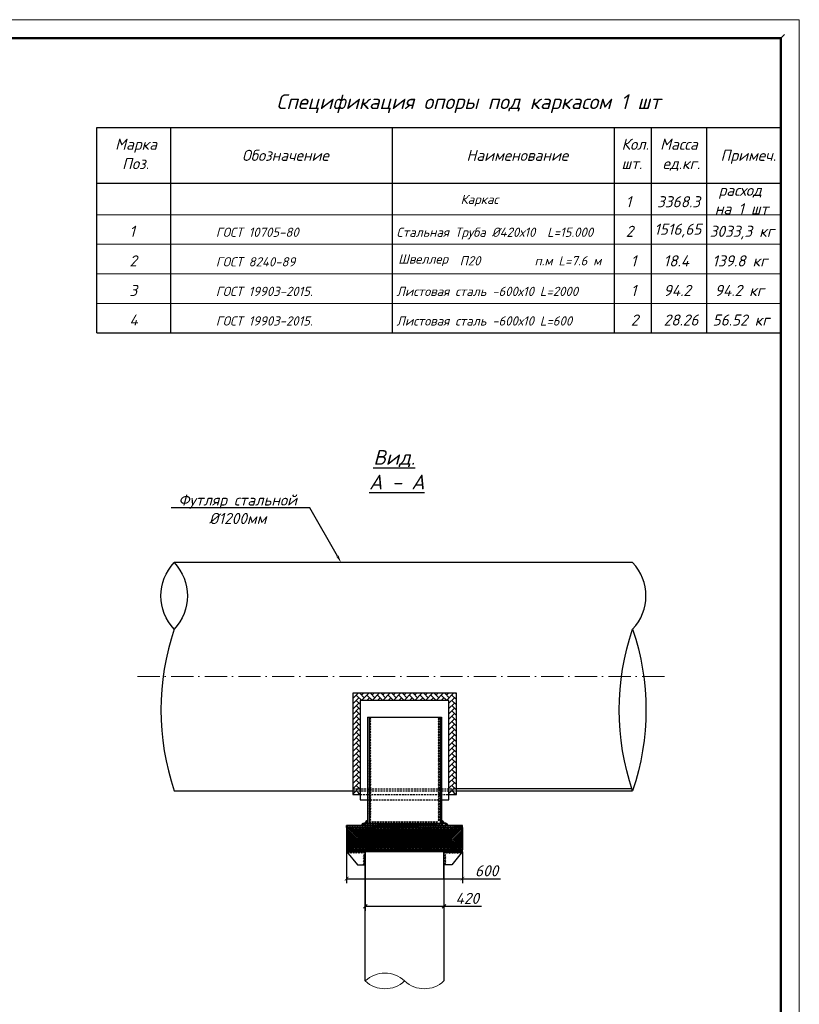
# Model space of a CAD drawing. Header units: millimetres. Extents: x 12962 to 32397, y -4138 to -1429.
# Tile 34 of 41: x 13730 to 13941, y -2321 to -2055. Entities that reach past the tile are written whole.
import ezdxf
from ezdxf import colors
from ezdxf.entities.mleader import LeaderData, LeaderLine
from ezdxf.enums import TextEntityAlignment as Align
from ezdxf.math import Vec2, Vec3

# ---------------------------------------------------------------- set-up
doc = ezdxf.new("R2010")
doc.units = ezdxf.units.MM
for name, pattern in [('ACAD_ISO10W100', [18, 12, -3, 0, -3]), ('DASHED', [0.75, 0.5, -0.25]), ('HIDDEN2', [4.7625, 3.175, -1.5875])]:
    doc.linetypes.add(name, pattern=pattern)
for name, color, linetype in [('1', 7, 'Continuous'), ('DIM', 3, 'Continuous'), ('KIK-0-HSL-HTC', 7, 'Continuous'), ('KOLOD', 250, 'Continuous'), ('OPORA', 250, 'Continuous'), ('ЛИНИИ(та)', 3, 'Continuous'), ('РУССКИЙ', 2, 'Continuous')]:
    doc.layers.add(name, color=color, linetype=linetype)
for name, color, linetype, lineweight in [('1_В1', 160, 'Continuous', 100), ('_1 asosiy', 7, 'Continuous', 40), ('_Штамп', 5, 'Continuous', 40)]:
    doc.layers.add(name, color=color, linetype=linetype, lineweight=lineweight)
doc.layers.add('CS_UNPLOTTED', color=171, linetype='Continuous', plot=False)
doc.styles.add('НВК_Ш_(3)_И', font='isocpeui.ttf', dxfattribs={"height": 3})
doc.styles.add('НВК_Ш_(4)_И', font='isocpeui.ttf', dxfattribs={"height": 4})
doc.styles.add('Шрифт Р2', font='isocpeui.ttf', dxfattribs={"height": 2})
doc.dimstyles.new('ISOCPEUR ш2', dxfattribs={"dimtxt": 2, "dimasz": 1, "dimexe": 1.25, "dimexo": 0.625, "dimtad": 1, "dimlfac": 0.5, "dimtxsty": 'Шрифт Р2', "dimblk": 'ARCHTICK', "dimcen": 2.5, "dimadec": 0, "dimazin": 0, "dimtfac": 1, "dimtmove": 0, "dimatfit": 3, "dimfxl": 1, "dimarcsym": 0})
pattern_1 = [(45, (3978.2925, 52.58866), (-0.224506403, 0.224506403), [])]

# ---------------------------------------------------------------- blocks, each defined once
blk = doc.blocks.new('_Oblique')
at = {"color": 0, "linetype": 'ByBlock', "lineweight": -2}
blk.add_line((-0.5, -0.5), (0.5, 0.5), dxfattribs=at)
blk = doc.blocks.new('*D1759')
at = {"layer": 'Defpoints', "color": 0, "lineweight": 25, "transparency": 16777216}
for p in [(13823.93, -2279.31), (13845.23, -2279.31), (13845.23, -2294.6)]:
    blk.add_point(p, dxfattribs=at)
at = {"layer": 'KOLOD', "color": 154, "lineweight": -2, "transparency": 16777216}
for p, q in [((13823.93, -2279.93), (13823.93, -2295.85)), ((13845.23, -2279.93), (13845.23, -2295.85)), ((13823.93, -2294.6), (13845.23, -2294.6)), ((13845.23, -2294.6), (13855.42, -2294.6))]:
    blk.add_line(p, q, dxfattribs=at)
at = {"layer": 'KOLOD', "color": 154, "lineweight": -2, "transparency": 16777216, "rotation": 180}
blk.add_blockref('_Oblique', (13823.93, -2294.6), dxfattribs=at)
at = {"layer": 'KOLOD', "color": 154, "lineweight": -2, "transparency": 16777216}
blk.add_blockref('_Oblique', (13845.23, -2294.6), dxfattribs=at)
at = {"layer": 'KOLOD', "color": 154, "lineweight": 0, "transparency": 16777216, "insert": (13851.53, -2292.48), "char_height": 3, "attachment_point": 5, "style": 'НВК_Ш_(3)_И'}
blk.add_mtext('420', dxfattribs=at)
blk = doc.blocks.new('_ArchTick')
at = {"color": 0, "linetype": 'ByBlock', "const_width": 0.15}
blk.add_lwpolyline([(-0.5, -0.5), (0.5, 0.5)], dxfattribs=at)
blk = doc.blocks.new('*D1793')
at = {"layer": 'Defpoints', "color": 0, "lineweight": 25, "transparency": 16777216}
for p in [(13818.91, -2279.31), (13850.26, -2279.31), (13850.26, -2287.15)]:
    blk.add_point(p, dxfattribs=at)
at = {"layer": 'KOLOD', "color": 154, "lineweight": -2, "transparency": 16777216}
for p, q in [((13818.91, -2279.93), (13818.91, -2288.4)), ((13850.26, -2279.93), (13850.26, -2288.4)), ((13818.91, -2287.15), (13850.26, -2287.15)), ((13850.26, -2287.15), (13860.5, -2287.15))]:
    blk.add_line(p, q, dxfattribs=at)
at = {"layer": 'KOLOD', "color": 154, "lineweight": -2, "transparency": 16777216, "rotation": 180}
blk.add_blockref('_ArchTick', (13818.91, -2287.15), dxfattribs=at)
at = {"layer": 'KOLOD', "color": 154, "lineweight": -2, "transparency": 16777216}
blk.add_blockref('_ArchTick', (13850.26, -2287.15), dxfattribs=at)
at = {"layer": 'KOLOD', "color": 154, "lineweight": 0, "transparency": 16777216, "insert": (13856.76, -2285.02), "char_height": 3, "attachment_point": 5, "style": 'НВК_Ш_(3)_И'}
blk.add_mtext('600', dxfattribs=at)
blk = doc.blocks.new('*X1337')
at = {"color": 0}
for p, q in [((279.371765, 71.366582), (281.033686, 73.028503)), ((279.376639, 71.48371), (280.906059, 73.01313)), ((279.391347, 71.610671), (280.779099, 72.998423)), ((279.419305, 71.750882), (280.638888, 72.970465)), ((279.467077, 71.910908), (280.478862, 72.922692)), ((279.473519, 71.356084), (281.033686, 72.91625)), ((279.551182, 72.107266), (280.282504, 72.838588)), ((279.585772, 71.356084), (281.033686, 72.803997)), ((279.698026, 71.356084), (281.033686, 72.691744)), ((279.788685, 72.457021), (279.932748, 72.601085)), ((279.810279, 71.356084), (281.033686, 72.579491)), ((279.922532, 71.356084), (281.033686, 72.467237)), ((280.034785, 71.356084), (281.033686, 72.354984)), ((280.147038, 71.356084), (281.033686, 72.242731)), ((280.259292, 71.356084), (281.033686, 72.130478)), ((280.371545, 71.356084), (281.033686, 72.018225)), ((280.483798, 71.356084), (281.033686, 71.905971)), ((280.596051, 71.356084), (281.033686, 71.793718)), ((280.708304, 71.356084), (281.033686, 71.681465)), ((280.820558, 71.356084), (281.033686, 71.569212)), ((280.932811, 71.356084), (281.033686, 71.456959))]:
    blk.add_line(p, q, dxfattribs=at)
blk = doc.blocks.new('*U1592')
at = {"layer": '1', "color": 250, "lineweight": 25}
for points in [[(-0.24, -0.24), (0.24, 0.24)], [(0.24, -0.24), (-0.24, 0.24)]]:
    blk.add_lwpolyline(points, dxfattribs=at)
blk = doc.blocks.new('*U1593')
at = {"layer": '1', "color": 0, "linetype": 'ByBlock', "lineweight": -2, "transparency": 16777216}
for p in [(0, 0), (0.72, 0), (1.44, 0), (2.16, 0), (2.88, 0), (3.6, 0), (4.32, 0), (5.04, 0), (5.76, 0), (6.48, 0), (7.2, 0), (7.92, 0), (8.64, 0), (9.36, 0), (10.08, 0), (10.8, 0), (11.52, 0), (12.24, 0), (12.96, 0), (13.68, 0), (14.4, 0), (15.12, 0), (15.84, 0), (16.56, 0), (17.28, 0), (18, 0)]:
    blk.add_blockref('*U1592', p, dxfattribs=at)
blk = doc.blocks.new('*U1594')
at = {"layer": '1', "color": 250, "lineweight": 25}
for points in [[(-0.24, -0.24), (0.24, 0.24)], [(0.24, -0.24), (-0.24, 0.24)]]:
    blk.add_lwpolyline(points, dxfattribs=at)
blk = doc.blocks.new('*U1595')
at = {"layer": '1', "color": 0, "linetype": 'ByBlock', "lineweight": -2, "transparency": 16777216}
for p in [(0, 0), (0.72, 0), (1.44, 0), (2.16, 0), (2.88, 0), (3.6, 0), (4.32, 0), (5.04, 0), (5.76, 0), (6.48, 0), (7.2, 0), (7.92, 0), (8.64, 0), (9.36, 0), (10.08, 0), (10.8, 0), (11.52, 0), (12.24, 0), (12.96, 0), (13.68, 0), (14.4, 0), (15.12, 0), (15.84, 0), (16.56, 0), (17.28, 0), (18, 0), (18.72, 0), (19.44, 0), (20.16, 0), (20.88, 0), (21.6, 0), (22.32, 0), (23.04, 0), (23.76, 0), (24.48, 0), (25.2, 0), (25.92, 0), (26.64, 0), (27.36, 0)]:
    blk.add_blockref('*U1594', p, dxfattribs=at)
blk = doc.blocks.new('*U1598')
at = {"layer": '1', "color": 250, "lineweight": 25}
for points in [[(-0.24, -0.24), (0.24, 0.24)], [(0.24, -0.24), (-0.24, 0.24)]]:
    blk.add_lwpolyline(points, dxfattribs=at)
blk = doc.blocks.new('*U1599')
at = {"layer": '1', "color": 0, "linetype": 'ByBlock', "lineweight": -2, "transparency": 16777216}
for p in [(0, 0), (0.72, 0), (1.44, 0), (2.16, 0), (2.88, 0), (3.6, 0), (4.32, 0), (5.04, 0), (5.76, 0), (6.48, 0), (7.2, 0), (7.92, 0), (8.64, 0), (9.36, 0), (10.08, 0), (10.8, 0), (11.52, 0), (12.24, 0), (12.96, 0), (13.68, 0), (14.4, 0), (15.12, 0), (15.84, 0), (16.56, 0), (17.28, 0), (18, 0), (18.72, 0), (19.44, 0), (20.16, 0), (20.88, 0), (21.6, 0), (22.32, 0), (23.04, 0), (23.76, 0), (24.48, 0), (25.2, 0), (25.92, 0), (26.64, 0), (27.36, 0)]:
    blk.add_blockref('*U1598', p, dxfattribs=at)
blk = doc.blocks.new('*U1602')
at = {"layer": '1', "color": 250, "lineweight": 25}
for points in [[(-0.24, -0.24), (0.24, 0.24)], [(0.24, -0.24), (-0.24, 0.24)]]:
    blk.add_lwpolyline(points, dxfattribs=at)
blk = doc.blocks.new('*U1603')
at = {"layer": '1', "color": 0, "linetype": 'ByBlock', "lineweight": -2, "transparency": 16777216}
for p in [(0, 0), (0.72, 0), (1.44, 0), (2.16, 0), (2.88, 0), (3.6, 0), (4.32, 0)]:
    blk.add_blockref('*U1602', p, dxfattribs=at)
blk = doc.blocks.new('*U1600')
at = {"layer": '1', "color": 250, "lineweight": 25}
for points in [[(-0.24, -0.24), (0.24, 0.24)], [(0.24, -0.24), (-0.24, 0.24)]]:
    blk.add_lwpolyline(points, dxfattribs=at)
blk = doc.blocks.new('*U1601')
at = {"layer": '1', "color": 0, "linetype": 'ByBlock', "lineweight": -2, "transparency": 16777216}
for p in [(0, 0), (0.72, 0), (1.44, 0), (2.16, 0)]:
    blk.add_blockref('*U1600', p, dxfattribs=at)
blk = doc.blocks.new('*U1620')
at = {"layer": '1', "color": 250, "lineweight": 25}
for points in [[(-0.24, -0.24), (0.24, 0.24)], [(0.24, -0.24), (-0.24, 0.24)]]:
    blk.add_lwpolyline(points, dxfattribs=at)
blk = doc.blocks.new('*U1621')
at = {"layer": '1', "color": 0, "linetype": 'ByBlock', "lineweight": -2, "transparency": 16777216}
for p in [(0, 0), (0.72, 0), (1.44, 0), (2.16, 0), (2.88, 0), (3.6, 0), (4.32, 0), (5.04, 0), (5.76, 0), (6.48, 0), (7.2, 0), (7.92, 0), (8.64, 0), (9.36, 0), (10.08, 0), (10.8, 0), (11.52, 0), (12.24, 0), (12.96, 0), (13.68, 0), (14.4, 0), (15.12, 0), (15.84, 0), (16.56, 0), (17.28, 0), (18, 0), (18.72, 0), (19.44, 0), (20.16, 0), (20.88, 0)]:
    blk.add_blockref('*U1620', p, dxfattribs=at)
blk = doc.blocks.new('*U1624')
at = {"layer": '1', "color": 250, "lineweight": 25}
for points in [[(-0.24, -0.24), (0.24, 0.24)], [(0.24, -0.24), (-0.24, 0.24)]]:
    blk.add_lwpolyline(points, dxfattribs=at)
blk = doc.blocks.new('*U1625')
at = {"layer": '1', "color": 0, "linetype": 'ByBlock', "lineweight": -2, "transparency": 16777216}
for p in [(0, 0), (0.72, 0), (1.44, 0), (2.16, 0), (2.88, 0), (3.6, 0), (4.32, 0)]:
    blk.add_blockref('*U1624', p, dxfattribs=at)
blk = doc.blocks.new('*U1622')
at = {"layer": '1', "color": 250, "lineweight": 25}
for points in [[(-0.24, -0.24), (0.24, 0.24)], [(0.24, -0.24), (-0.24, 0.24)]]:
    blk.add_lwpolyline(points, dxfattribs=at)
blk = doc.blocks.new('*U1623')
at = {"layer": '1', "color": 0, "linetype": 'ByBlock', "lineweight": -2, "transparency": 16777216}
for p in [(0, 0), (0.72, 0), (1.44, 0), (2.16, 0)]:
    blk.add_blockref('*U1622', p, dxfattribs=at)
blk = doc.blocks.new('*U38')
at = {"lineweight": 9}
for p, q in [((-20, 415), (574, 415)), ((574, 415), (574, -5))]:
    blk.add_line(p, q, dxfattribs=at)
at = {"lineweight": 50}
for p, q in [((0, 410), (569, 410)), ((569, 410), (569, 0))]:
    blk.add_line(p, q, dxfattribs=at)
at = {"layer": 'CS_UNPLOTTED'}
blk.add_line((570, 411), (569, 410), dxfattribs=at)

msp = doc.modelspace()

# ---------------------------------------------------------------- hatches: boundary and pattern name
at = {"lineweight": 0, "ltscale": 10}
h = msp.add_hatch(dxfattribs=at)
h.set_pattern_fill('ANSI31', color=5, scale=0.1)
h.set_pattern_definition(pattern_1)
h.paths.add_polyline_path([(13818.909, -2272.805), (13818.909, -2273.305), (13834.585, -2273.308), (13834.585, -2272.808)])
h.paths.add_polyline_path([(13850.261, -2273.308), (13850.261, -2272.804), (13834.585, -2272.808), (13834.585, -2273.308)])
h = msp.add_hatch(dxfattribs=at)
h.set_pattern_fill('ANSI31', color=5, scale=0.1)
h.set_pattern_definition(pattern_1)
h.paths.add_polyline_path([(13850.261, -2279.808), (13850.261, -2279.308), (13834.585, -2279.308), (13834.585, -2279.808)])
h.paths.add_polyline_path([(13818.909, -2279.808), (13834.585, -2279.808), (13834.585, -2279.308), (13818.909, -2279.308)])
at = {"layer": 'KIK-0-HSL-HTC', "lineweight": 0}
h = msp.add_hatch(dxfattribs=at)
h.set_pattern_fill('AR-HBONE', color=256, scale=0.01)
h.set_pattern_definition([(45, (4615.6833, 774.1443), (0, 1.43684098), [3.048, -1.016]), (135, (4616.4017, 774.8628), (1e-16, 1.43684098), [3.048, -1.016])])
h.paths.add_polyline_path([(13848.584, -2237.009), (13820.584, -2237.008), (13820.585, -2264.392), (13822.585, -2264.392), (13822.584, -2238.931), (13846.584, -2238.932), (13846.585, -2264.392), (13848.585, -2264.392)])
at = {"layer": 'ЛИНИИ(та)', "lineweight": 0, "ltscale": 0.05}
h = msp.add_hatch(dxfattribs=at)
h.set_pattern_fill('LINE', color=0, scale=0.1, angle=45, style=0)
h.set_pattern_definition([(45, (2251.60526, 1312.21925), (-0.224506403, 0.224506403), [])])
h.paths.add_polyline_path([(13848.541, -2279.068), (13849.572, -2279.068, 0.4005373), (13850.021, -2278.46), (13850.021, -2276.308), (13850.021, -2274.018, 0.4280233), (13849.384, -2273.548), (13848.541, -2273.548), (13820.629, -2273.548), (13819.597, -2273.548, 0.4005373), (13819.149, -2274.156), (13819.149, -2276.308), (13819.149, -2278.598, 0.4280233), (13819.786, -2279.068), (13820.629, -2279.068)])

# ---------------------------------------------------------------- linework, layer by layer
at = {"lineweight": 30, "ltscale": 0.05}
for p, q in [((13824.585, -2243.475), (13824.585, -2272.157)), ((13824.585, -2243.475), (13844.585, -2243.476)), ((13824.985, -2243.475), (13824.985, -2272.157)), ((13844.185, -2243.476), (13844.185, -2272.158)), ((13844.585, -2243.476), (13844.585, -2272.158)), ((13824.585, -2271.482), (13824.585, -2272.157)), ((13823.603, -2272.8), (13822.938, -2272.8)), ((13823.603, -2272.125), (13823.603, -2272.8)), ((13823.603, -2272.157), (13845.585, -2272.158)), ((13823.603, -2272.157), (13823.603, -2272.8)), ((13823.603, -2272.8), (13845.585, -2272.801)), ((13824.585, -2272.157), (13823.92, -2272.157)), ((13845.585, -2272.158), (13845.585, -2272.801))]:
    msp.add_line(p, q, dxfattribs=at)
at = {"linetype": 'DASHED', "lineweight": 30}
for p, q in [((13820.585, -2262.848), (13848.585, -2262.848)), ((13820.585, -2263.348), (13848.585, -2263.348)), ((13822.585, -2264.392), (13846.585, -2264.392)), ((13824.585, -2265.811), (13844.585, -2265.811))]:
    msp.add_line(p, q, dxfattribs=at)
at = {"lineweight": 30, "ltscale": 0.05}
for points in [[(13846.585, -2264.392), (13848.585, -2264.392), (13848.585, -2237.009), (13820.585, -2237.008), (13820.585, -2264.392), (13822.585, -2264.392)], [(13844.585, -2265.811), (13846.585, -2265.811), (13846.585, -2264.392), (13846.585, -2238.932), (13822.585, -2238.931), (13822.585, -2264.392), (13822.585, -2265.811), (13824.585, -2265.811)]]:
    msp.add_lwpolyline(points, dxfattribs=at)
at = {"color": 252, "lineweight": 0}
for points in [[(13819.029, -2273.308), (13819.029, -2279.308)], [(13850.141, -2273.308), (13850.141, -2279.308)]]:
    msp.add_lwpolyline(points, dxfattribs=at)
at = {"layer": '1', "color": 250, "lineweight": 0}
msp.add_lwpolyline([(13834.585, -2314.808, -0.4), (13823.935, -2314.808, -0.4), (13834.585, -2314.808, 0.4), (13845.235, -2314.808)], format="xyb", dxfattribs=at)
at = {"layer": '_Штамп', "color": 250, "lineweight": 30}
for points in [[(13751.344, -2139.521), (13751.344, -2083.968), (13936.344, -2083.968)], [(13771.344, -2139.521), (13771.344, -2083.968)], [(13831.344, -2139.521), (13831.344, -2083.968)], [(13891.344, -2139.521), (13891.344, -2083.968)], [(13901.344, -2139.521), (13901.344, -2083.968)], [(13916.344, -2139.521), (13916.344, -2083.968)], [(13751.344, -2098.968), (13936.344, -2098.968)], [(13751.344, -2139.521), (13936.344, -2139.521)]]:
    msp.add_lwpolyline(points, dxfattribs=at)
at = {"layer": '_Штамп', "color": 250, "lineweight": 0}
for points in [[(13751.344, -2107.521), (13936.344, -2107.521)], [(13751.344, -2115.521), (13936.344, -2115.521)], [(13751.344, -2123.521), (13936.344, -2123.521)], [(13751.344, -2131.521), (13936.344, -2131.521)]]:
    msp.add_lwpolyline(points, dxfattribs=at)
at = {"layer": 'DIM', "color": 6, "linetype": 'ACAD_ISO10W100', "lineweight": 9, "ltscale": 0.5}
msp.add_lwpolyline([(13762.347, -2232.496), (13906.15, -2232.496)], dxfattribs=at)
at = {"layer": 'OPORA', "lineweight": 0}
for p, q in [((13823.92, -2272.153), (13824.585, -2271.488)), ((13823.922, -2272.106), (13824.534, -2271.494)), ((13823.928, -2272.055), (13824.483, -2271.5)), ((13823.939, -2271.999), (13824.427, -2271.511)), ((13823.958, -2271.935), (13824.363, -2271.531)), ((13823.961, -2272.157), (13824.585, -2271.533)), ((13823.992, -2271.857), (13824.284, -2271.564)), ((13824.005, -2272.157), (13824.585, -2271.578)), ((13824.05, -2272.157), (13824.585, -2271.623)), ((13824.095, -2272.157), (13824.585, -2271.668)), ((13824.14, -2272.157), (13824.585, -2271.713)), ((13824.185, -2272.157), (13824.585, -2271.758)), ((13824.23, -2272.157), (13824.585, -2271.803)), ((13824.275, -2272.157), (13824.585, -2271.847)), ((13824.32, -2272.157), (13824.585, -2271.892)), ((13824.365, -2272.157), (13824.585, -2271.937)), ((13824.41, -2272.157), (13824.585, -2271.982)), ((13824.454, -2272.157), (13824.585, -2272.027)), ((13824.499, -2272.157), (13824.585, -2272.072)), ((13822.938, -2272.796), (13823.603, -2272.131)), ((13822.94, -2272.749), (13823.552, -2272.137)), ((13822.946, -2272.698), (13823.501, -2272.143)), ((13822.957, -2272.642), (13823.445, -2272.154)), ((13822.976, -2272.578), (13823.381, -2272.173)), ((13822.979, -2272.8), (13823.603, -2272.176)), ((13823.01, -2272.5), (13823.302, -2272.207)), ((13823.024, -2272.8), (13823.603, -2272.221)), ((13823.069, -2272.8), (13823.603, -2272.266)), ((13823.113, -2272.8), (13823.603, -2272.311)), ((13823.158, -2272.8), (13823.603, -2272.356)), ((13823.203, -2272.8), (13823.603, -2272.4)), ((13823.248, -2272.8), (13823.603, -2272.445)), ((13823.293, -2272.8), (13823.603, -2272.49)), ((13823.338, -2272.8), (13823.603, -2272.535)), ((13823.383, -2272.8), (13823.603, -2272.58)), ((13823.428, -2272.8), (13823.603, -2272.625)), ((13823.473, -2272.8), (13823.603, -2272.67)), ((13823.518, -2272.8), (13823.603, -2272.715)), ((13823.562, -2272.8), (13823.603, -2272.76)), ((13824.544, -2272.157), (13824.585, -2272.117))]:
    msp.add_line(p, q, dxfattribs=at)
at = {"layer": 'OPORA'}
for p, q in [((13824.087, -2271.717), (13824.144, -2271.659)), ((13844.585, -2271.483), (13844.585, -2272.158)), ((13823.105, -2272.36), (13823.162, -2272.302)), ((13844.585, -2272.158), (13845.249, -2272.158))]:
    msp.add_line(p, q, dxfattribs=at)
at = {"layer": 'OPORA', "lineweight": 30}
for centre, start, end in [((13824.585, -2272.157), 90, 180), ((13844.585, -2272.158), 0, 90), ((13823.603, -2272.8), 90, 180), ((13845.585, -2272.801), 0, 90)]:
    msp.add_arc(centre, 0.665, start, end, dxfattribs=at)
at = {"layer": 'ЛИНИИ(та)', "color": 0, "lineweight": 30, "ltscale": 0.05}
for p, q in [((13896.248, -2201.644), (13772.248, -2201.644)), ((13772.248, -2263.348), (13820.585, -2263.348)), ((13896.081, -2262.848), (13848.585, -2262.848)), ((13848.585, -2263.348), (13896.248, -2263.348)), ((13818.909, -2273.308), (13818.909, -2272.799)), ((13818.909, -2273.308), (13818.909, -2279.308)), ((13850.261, -2273.308), (13850.261, -2272.801)), ((13850.261, -2273.308), (13850.261, -2279.308)), ((13850.261, -2273.308), (13850.261, -2279.308)), ((13845.235, -2287.308), (13845.235, -2279.808))]:
    msp.add_line(p, q, dxfattribs=at)
at = {"layer": 'ЛИНИИ(та)', "color": 250, "lineweight": 30, "ltscale": 0.05}
for p, q in [((13820.629, -2273.308), (13818.909, -2273.308)), ((13848.541, -2273.308), (13850.261, -2273.308)), ((13848.541, -2279.308), (13850.261, -2279.308))]:
    msp.add_line(p, q, dxfattribs=at)
at = {"layer": 'ЛИНИИ(та)', "color": 250, "linetype": 'HIDDEN2', "lineweight": 30, "ltscale": 0.2}
for p, q in [((13818.909, -2273.308), (13818.909, -2276.308)), ((13819.149, -2276.308), (13819.149, -2274.018)), ((13819.597, -2273.548), (13820.629, -2273.548)), ((13849.572, -2273.548), (13848.541, -2273.548)), ((13850.021, -2276.308), (13850.021, -2274.018)), ((13850.261, -2273.308), (13850.261, -2276.308)), ((13818.909, -2276.308), (13818.909, -2279.308)), ((13819.149, -2278.598), (13819.149, -2276.308)), ((13850.021, -2278.598), (13850.021, -2276.308)), ((13850.261, -2276.308), (13850.261, -2279.308)), ((13820.629, -2279.308), (13818.909, -2279.308)), ((13819.597, -2279.068), (13820.629, -2279.068)), ((13849.572, -2279.068), (13848.541, -2279.068))]:
    msp.add_line(p, q, dxfattribs=at)
at = {"layer": 'ЛИНИИ(та)', "color": 0, "lineweight": 30, "ltscale": 0.05}
for points in [[(13772.248, -2219.642, -0.4), (13772.248, -2201.644, -0.4), (13772.248, -2219.642, 0.1647229), (13772.248, -2263.348)], [(13896.248, -2219.642, -0.1647229), (13896.248, -2263.348, -0.1647229), (13896.248, -2219.642, 0.4), (13896.248, -2201.644)]]:
    msp.add_lwpolyline(points, format="xyb", dxfattribs=at)
at = {"layer": 'ЛИНИИ(та)', "color": 250, "lineweight": 30, "ltscale": 0.05}
for points in [[(13850.261, -2272.801), (13818.909, -2272.799)], [(13818.909, -2273.308), (13846.085, -2273.308)], [(13823.935, -2314.808), (13823.935, -2279.808), (13824.585, -2279.808)], [(13844.585, -2279.808), (13844.585, -2279.808), (13845.235, -2279.808), (13845.235, -2314.808)], [(13848.541, -2279.068), (13848.541, -2279.308)]]:
    msp.add_lwpolyline(points, dxfattribs=at)
at = {"layer": 'ЛИНИИ(та)', "color": 0, "lineweight": 30, "ltscale": 0.05}
for points in [[(13850.261, -2273.308), (13818.909, -2273.308)], [(13850.261, -2273.308), (13823.103, -2273.308)], [(13823.935, -2279.808), (13818.909, -2279.808), (13821.842, -2283.432), (13823.935, -2283.432), (13823.935, -2279.808)], [(13845.235, -2279.808), (13850.261, -2279.808), (13847.327, -2283.432), (13845.235, -2283.432), (13845.235, -2279.808)]]:
    msp.add_lwpolyline(points, dxfattribs=at)
at = {"layer": 'ЛИНИИ(та)', "color": 250, "linetype": 'HIDDEN2', "lineweight": 30, "ltscale": 0.2}
for points in [[(13820.629, -2273.308), (13820.629, -2273.548)], [(13848.541, -2273.308), (13848.541, -2273.548)], [(13820.629, -2279.068), (13820.629, -2279.308)]]:
    msp.add_lwpolyline(points, dxfattribs=at)
at = {"layer": 'ЛИНИИ(та)', "color": 250, "linetype": 'HIDDEN2', "lineweight": 0, "ltscale": 0.2}
for points in [[(13848.541, -2273.548), (13820.629, -2273.548)], [(13848.541, -2279.068), (13820.629, -2279.068)]]:
    msp.add_lwpolyline(points, dxfattribs=at)
at = {"layer": 'ЛИНИИ(та)', "color": 250, "lineweight": 30, "ltscale": 0.05}
msp.add_lwpolyline([(13818.909, -2279.808), (13850.261, -2279.808), (13850.261, -2279.308), (13818.909, -2279.308)], close=True, dxfattribs=at)
at = {"layer": 'ЛИНИИ(та)', "color": 250, "linetype": 'HIDDEN2', "lineweight": 30, "ltscale": 0.2}
for centre, start, end in [((13819.691, -2274.087), 99.90469, 172.78353), ((13849.478, -2274.087), 7.21647, 80.09531), ((13819.691, -2278.529), 187.21647, 260.09531), ((13849.478, -2278.529), 279.90469, 352.78353)]:
    msp.add_arc(centre, 0.547, start, end, dxfattribs=at)

# ---------------------------------------------------------------- block references
at = {"layer": '1', "color": 250, "lineweight": 0}
for name, p, rotation in [('*U1595', (13825.225, -2271.216), 90.00000000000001), ('*U1601', (13845.475, -2283.048), 90.00000000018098)]:
    msp.add_blockref(name, p, dxfattribs=dict(at, rotation=rotation))
at = {"layer": '1', "color": 250, "lineweight": 0, "extrusion": (0, 0, -1), "zscale": -1, "rotation": 90.00000000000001}
msp.add_blockref('*U1599', (-13843.944, -2271.216), dxfattribs=at)
at = {"layer": '1', "color": 250, "lineweight": 0}
for name, p in [('*U1593', (13825.225, -2271.916)), ('*U1621', (13823.844, -2272.559))]:
    msp.add_blockref(name, p, dxfattribs=at)
at = {"layer": '1', "color": 250, "lineweight": 0, "extrusion": (0, 0, -1), "zscale": -1}
msp.add_blockref('*U1625', (-13823.694, -2280.055), dxfattribs=at)
at = {"layer": '1', "color": 250, "lineweight": 0, "extrusion": (0, 0, -1), "xscale": -1, "zscale": -1}
msp.add_blockref('*U1603', (-13845.475, -2280.055), dxfattribs=at)
at = {"layer": '1', "color": 250, "lineweight": 0, "xscale": -1, "rotation": 269.9999999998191}
msp.add_blockref('*U1623', (13823.694, -2283.048), dxfattribs=at)
at = {"layer": '_1 asosiy', "color": 0, "ltscale": 30}
msp.add_blockref('*U38', (13367.344, -2469.772), dxfattribs=at)
at = {"layer": 'OPORA', "lineweight": 0, "xscale": -0.4, "yscale": 0.4, "zscale": 0.4}
for p in [(13956.998, -2300.7), (13957.998, -2301.343)]:
    msp.add_blockref('*X1337', p, dxfattribs=at)

# ---------------------------------------------------------------- texts
at = {"layer": 'KOLOD', "color": 154, "lineweight": 25, "insert": (13821.176, -2171.193), "char_height": 4, "width": 19.93461, "attachment_point": 1, "style": 'НВК_Ш_(4)_И'}
msp.add_mtext('\\pi4.94609;{\\LВид.\\P\\pi1.24609; А - А}', dxfattribs=at)
at = {"layer": 'РУССКИЙ', "color": 154, "style": 'НВК_Ш_(3)_И'}
for s, height, p in [('Спецификация опоры под каркасом 1 шт', 4, (13799.916, -2078.953)), ('Марка', 3, (13756.27, -2089.97)), ('Кол.', 3, (13893.266, -2089.97)), ('Масса', 3, (13903.692, -2089.97)), ('Обозначение', 3, (13790.607, -2092.968)), ('Наименование', 3, (13851.315, -2092.968)), ('Примеч.', 3, (13920.037, -2092.968)), ('Поз.', 3, (13758.175, -2095.195)), ('шт.', 3, (13893.249, -2095.195)), ('ед.кг.', 3, (13904.372, -2095.195)), ('Каркас ', 2.5, (13849.73, -2104.64)), ('1', 3, (13894.405, -2105.521)), ('3368.3', 3, (13902.85, -2105.521)), ('1', 3, (13760.147, -2113.521)), ('ГОСТ 10705-80', 2.5, (13783.528, -2113.521)), ('Стальная Труба %%C420х10  L=15.000', 2.5, (13832.389, -2113.521)), ('2', 3, (13894.405, -2113.521)), ('1516,65', 3, (13902.102, -2112.968)), ('3033,3 кг', 3, (13917.069, -2113.521)), ('2', 3, (13760.147, -2121.521)), ('ГОСТ 8240-89', 2.5, (13783.528, -2121.521)), ('Швеллер', 2.5, (13832.852, -2120.775)), ('1', 3, (13895.771, -2121.521)), ('18.4', 3, (13904.632, -2121.521)), ('139.8 кг', 3, (13917.817, -2121.521)), ('3', 3, (13760.147, -2129.521)), ('ГОСТ 19903-2015.', 2.5, (13783.528, -2129.521)), ('Листовая сталь -600х10 L=2000', 2.5, (13832.389, -2129.521)), ('1', 3, (13895.771, -2129.521)), ('94.2', 3, (13904.632, -2129.521)), ('94.2 кг', 3, (13918.478, -2129.521)), ('4', 3, (13760.147, -2137.521)), ('ГОСТ 19903-2015.', 2.5, (13783.528, -2137.521)), ('Листовая сталь -600х10 L=600', 2.5, (13832.389, -2137.521)), ('2', 3, (13895.771, -2137.521)), ('28.26', 3, (13904.632, -2137.521)), ('56.52 кг', 3, (13917.886, -2137.521))]:
    msp.add_text(s, height=height, dxfattribs=at).set_placement(p)
for s, p in [('П20', (13849.465, -2121.992)), ('п.м L=7.6 м', (13869.721, -2121.992))]:
    msp.add_text(s, height=2.5, dxfattribs=at).set_placement(p, align=Align.BOTTOM_LEFT)
at = {"layer": 'РУССКИЙ', "color": 154, "lineweight": 25, "insert": (13917.547, -2099.425), "char_height": 3, "width": 17.1937, "attachment_point": 1, "style": 'НВК_Ш_(3)_И'}
msp.add_mtext('\\pi1.95594;расход \\P\\pi0.9548;на 1 шт', dxfattribs=at)

# ---------------------------------------------------------------- dimensions: what is measured, and where the dimension line sits
at = {"layer": 'KOLOD', "color": 154, "lineweight": 0}
dim = msp.add_linear_dim(base=(13850.261, -2287.149), p1=(13818.909, -2279.308), p2=(13850.261, -2279.308), angle=0, text='600', dimstyle='ISOCPEUR ш2', override={"dimtxsty": 'НВК_Ш_(3)_И', "dimclrd": 154, "dimclre": 154, "dimclrt": 154}, dxfattribs=at)
dim.commit()
dim.dimension.update_dxf_attribs({"geometry": '*D1793', "text_midpoint": (13856.756, -2287.149), "dimtype": 161})
dim = msp.add_linear_dim(base=(13845.235, -2294.601), p1=(13823.935, -2279.308), p2=(13845.235, -2279.308), text='420', dimstyle='ISOCPEUR ш2', override={"dimtxsty": 'НВК_Ш_(3)_И', "dimblk1": 'Oblique', "dimblk2": 'Oblique', "dimsah": 1, "dimclrd": 154, "dimclre": 154, "dimclrt": 154}, dxfattribs=at)
dim.commit()
dim.dimension.update_dxf_attribs({"geometry": '*D1759', "text_midpoint": (13851.532, -2294.601), "dimtype": 160})

# ---------------------------------------------------------------- leaders
at = {"layer": '1_В1', "color": 154, "lineweight": 25}
ml = msp.add_multileader_mtext('Standard', dxfattribs=at)
ml.set_content('{\\C154;Футляр стальной\\P%%C1200мм}', color=176, style='НВК_Ш_(3)_И')
ml.set_leader_properties(color=154)
ml.build(insert=Vec2(0, 0))
ml.multileader.update_dxf_attribs({"text_left_attachment_type": 6, "text_right_attachment_type": 6, "dogleg_length": 0.5, "arrow_head_size": 2})
ctx = ml.context
ctx.base_point, ctx.char_height, ctx.arrow_head_size, ctx.plane_origin = Vec3(13770.43, -2186.814), 3, 2, Vec3(14024.91, -2209.782)
ctx.left_attachment, ctx.right_attachment, ctx.text_align_type = 6, 6, 1
notes = []
notes.append((ctx, [(0, (1, 1, 0), (13808.925, -2186.814), (-1, 0), 0.5, [(0, [(13817.416, -2201.644)], 0, [])])]))
ctx.mtext.insert, ctx.mtext.width, ctx.mtext.alignment, ctx.mtext.flow_direction = Vec3(13789.428, -2183.214), 36.64568, 2, 5
for ctx, leaders in notes:
    for number, flags, end, landing, length, lines in leaders:
        leader = LeaderData()
        leader.index, (leader.has_last_leader_line, leader.has_dogleg_vector, leader.attachment_direction) = number, flags
        leader.last_leader_point, leader.dogleg_vector, leader.dogleg_length = Vec3(end), Vec3(landing), length
        for number, points, colour, breaks in lines:
            line = LeaderLine()
            line.index, line.vertices, line.color, line.breaks = number, Vec3.list(points), colors.encode_raw_color(colour), breaks
            leader.lines.append(line)
        ctx.leaders.append(leader)

doc.saveas('drawing.dxf')
